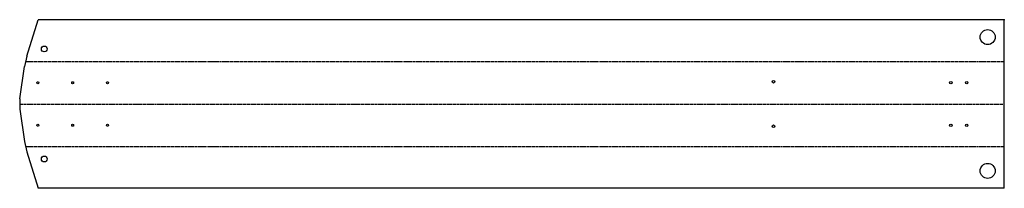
# Model space of a CAD drawing. Header units: millimetres. Extents: x 0 to 3402, y 0 to 582.
import ezdxf

# ---------------------------------------------------------------- set-up
doc = ezdxf.new("R2010")
doc.units = ezdxf.units.MM
doc.header["$PDSIZE"] = -1
doc.linetypes.add('SLD-İki-Kısa-Kesik-Çizgili-Uzun-Kesik-Çizgi', pattern=[15.748, 8.128, -1.524, 1.524, -1.524, 1.524, -1.524])
doc.linetypes.add('SLD-Sürekli', pattern=[0])

msp = doc.modelspace()

# ---------------------------------------------------------------- linework, layer by layer
at = {"color": 7, "linetype": 'SLD-Sürekli', "lineweight": 25}
for p, q in [((25.4, 456.2), (63.9, 582.3)), ((3402.1, 582.3), (63.9, 582.3)), ((3402.1, 0.4), (3402.1, 582.3)), ((25.4, 456.2), (17.4, 420.6)), ((0.4, 309.1), (17.4, 420.6)), ((0.4, 309.1), (0.4, 273.5)), ((0.4, 273.5), (17.4, 162.1)), ((17.4, 162.1), (25.4, 126.5)), ((25.4, 126.5), (63.9, 0.4)), ((3402.1, 0.4), (63.9, 0.4))]:
    msp.add_line(p, q, dxfattribs=at)
at = {"color": 7, "linetype": 'SLD-İki-Kısa-Kesik-Çizgili-Uzun-Kesik-Çizgi'}
for p, q in [((21.4, 438.4), (3402.1, 438.4)), ((0.4, 291.3), (3402.1, 291.3)), ((21.4, 144.3), (3402.1, 144.3))]:
    msp.add_line(p, q, dxfattribs=at)
at = {"color": 7, "linetype": 'SLD-Sürekli', "lineweight": 25}
for centre, radius in [((3344.6, 522.3), 26), ((85.3, 481.2), 10), ((63.4, 364.9), 3.4), ((183.4, 364.9), 3.4), ((303.4, 364.9), 3.4), ((2604.7, 368.3), 4.5), ((3217.1, 364.9), 4.5), ((3272.1, 364.9), 4.5), ((63.4, 217.8), 3.4), ((183.4, 217.8), 3.4), ((303.4, 217.8), 3.4), ((2604.7, 214.4), 4.5), ((3217.1, 217.8), 4.5), ((3272.1, 217.8), 4.5), ((85.3, 101.5), 10), ((3344.6, 60.4), 26)]:
    msp.add_circle(centre, radius, dxfattribs=at)
at = {"color": 7, "linetype": 'SLD-Sürekli'}
msp.add_point((3402.1, 582.3), dxfattribs=at)

doc.saveas('drawing.dxf')
